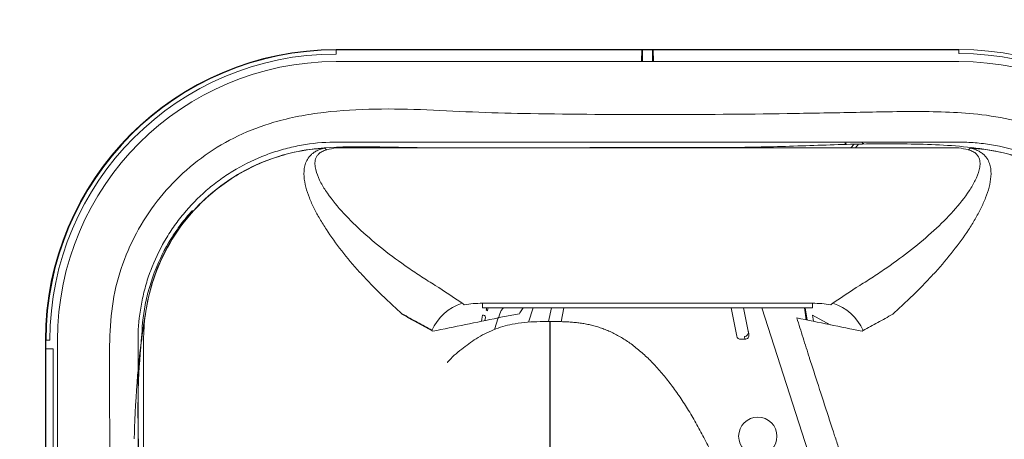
# Paper-space layout '_Front' of a CAD drawing. Header units: millimetres. Extents: x -1506 to 1507, y 5 to 2555.
# Tile 13 of 55: x -1015 to -895, y 916 to 967. Entities that reach past the tile are written whole.
import ezdxf

# ---------------------------------------------------------------- set-up
doc = ezdxf.new("R2010")
doc.units = ezdxf.units.MM

psp = doc.layouts.new('_Front')

# ---------------------------------------------------------------- linework, layer by layer
at = {"color": 144, "linetype": 'Continuous', "lineweight": 18}
for p, q in [((-976.07, 963.61), (-900.07, 963.61)), ((-976.07, 963.56), (-976.07, 963.06)), ((-900.07, 963.56), (-976.07, 963.56)), ((-938.8, 962.13), (-938.76, 963.56)), ((-938.67, 963.56), (-938.67, 962.13)), ((-937.46, 962.13), (-937.46, 963.56)), ((-937.37, 963.56), (-937.33, 962.13)), ((-900.07, 963.11), (-900.07, 963.61)), ((-900.07, 962.13), (-976.07, 962.13)), ((-912.83, 952.05), (-913.23, 951.62)), ((-912.69, 951.62), (-912.3, 952.05)), ((-976.07, 951.62), (-900.07, 951.62)), ((-958.2, 932.62), (-917.93, 932.62)), ((-958.2, 932.08), (-917.93, 932.08)), ((-957.66, 932.08), (-957.75, 931.8)), ((-957.61, 931.72), (-957.5, 932.08)), ((-957.61, 931.71), (-957.61, 931.72)), ((-953.63, 931.47), (-953.25, 932.08)), ((-952.6, 930.31), (-952.03, 932.08)), ((-950.14, 930.39), (-949.8, 932.08)), ((-949.8, 932.08), (-950.14, 930.39)), ((-948.28, 932.08), (-948.61, 930.37)), ((-927.17, 928.62), (-927.86, 932.08)), ((-926.33, 932.08), (-925.68, 928.81)), ((-924.1, 932.08), (-917.95, 912.88)), ((-918.68, 930.61), (-918.91, 932.08)), ((-918.81, 932.08), (-918.57, 930.58)), ((-958.2, 931.16), (-958.33, 930.42)), ((-957.92, 930.51), (-957.85, 930.9)), ((-956.74, 929.42), (-956.3, 930.84)), ((-953.69, 931.32), (-956.23, 930.87)), ((-917.8, 930.42), (-917.93, 931.16)), ((-917.93, 931.16), (-915.77, 930.01)), ((-925.68, 928.81), (-925.75, 929.16)), ((-1011.56, 748.12), (-1011.56, 928.12)), ((-1011, 928.12), (-1011.5, 928.12)), ((-1011.5, 928.12), (-1011.5, 748.12)), ((-1010.07, 928.12), (-1010.07, 748.12)), ((-999.57, 755.12), (-999.57, 928.12)), ((-926.17, 928.22), (-926.68, 928.22)), ((-926.24, 928.58), (-926.17, 928.22)), ((-1010.62, 927.04), (-1011.5, 927.04)), ((-1010.62, 748.74), (-1010.62, 927.04))]:
    psp.add_line(p, q, dxfattribs=at)
at = {"color": 144, "linetype": 'Continuous', "lineweight": 18, "flags": 128}
for points in [[(-958.2, 932.08), (-958.2, 932.08), (-958.2, 932.1), (-958.2, 932.14), (-958.2, 932.22), (-958.2, 932.32), (-958.2, 932.46), (-958.2, 932.62)], [(-917.93, 932.08), (-917.93, 932.08), (-917.93, 932.1), (-917.93, 932.14), (-917.93, 932.22), (-917.93, 932.32), (-917.93, 932.46), (-917.93, 932.62)]]:
    psp.add_lwpolyline(points, dxfattribs=at)
at = {"color": 144, "linetype": 'Continuous', "lineweight": 18}
psp.add_circle((-924.6, 916.38), 2.34, dxfattribs=at)
for centre, radius, start, end in [((-976.07, 928.12), 35.49, 90, 180), ((-976.07, 928.12), 34.94, 90, 180), ((-900.07, 928.12), 35.49, 0, 90), ((-900.07, 928.12), 34.99, 0, 90), ((-976.07, 928.12), 34.01, 90, 180), ((-900.07, 928.12), 34.01, 0, 90), ((-978.73, 949.64), 2.29, 48.579, 57.6059), ((-897.4, 949.64), 2.29, 122.3941, 131.421), ((-958.81, 926.84), 6.1, 108.041, 156.2374), ((-957.79, 931.57), 0.232, 39.4858, 80.2148), ((-917.32, 926.84), 6.1, 23.7576, 71.9557), ((-958.1, 930.94), 0.25, 350.7052, 113.7355), ((-955.73, 935.27), 4.46, 262.6967, 263.5157), ((-956.74, 933.68), 2.85, 278.961, 280.328), ((-926.24, 929.07), 0.496, 269.6567, 10.4811), ((-926.68, 928.72), 0.498, 191.5779, 270.2818), ((-926.17, 928.72), 0.494, 269.4364, 10.7013)]:
    psp.add_arc(centre, radius, start, end, dxfattribs=at)
at = {"color": 7, "linetype": 'Continuous', "lineweight": 25}
psp.add_arc((-976.07, 928.12), 35.44, 90, 180, dxfattribs=at)
for points, knots in [([(-967.25, 706.97), (-967.28, 705.1), (-967.32, 701.57), (-967.67, 696.3), (-968.13, 691.53), (-968.65, 687.3), (-969.17, 683.68), (-969.64, 680.74), (-970.05, 678.4), (-970.41, 676.4), (-970.8, 674.41), (-971.23, 672.22), (-971.9, 669.04), (-972.89, 664.64), (-974.32, 658.84), (-976.08, 652.25), (-978.23, 644.86), (-980.82, 636.63), (-984.05, 627.12), (-987.94, 616.47), (-992.43, 605.07), (-997.18, 593.75), (-1002.05, 582.77), (-1007, 572.15), (-1012.85, 560.12), (-1019.58, 546.96), (-1027.12, 532.94), (-1034.02, 520.66), (-1040.21, 510.03), (-1045.64, 500.97), (-1050.73, 492.68), (-1055.63, 484.88), (-1062.03, 474.91), (-1070.04, 462.8), (-1077.36, 452.17), (-1082.24, 445.24), (-1084.65, 441.85), (-1086.94, 438.68), (-1088.97, 435.87), (-1090.64, 433.59), (-1091.94, 431.82), (-1093.03, 430.34), (-1094.38, 428.52), (-1096.39, 425.83), (-1099.28, 421.99), (-1102.99, 417.13), (-1107.54, 411.26), (-1114.39, 402.58), (-1123.23, 391.75), (-1133.71, 379.44), (-1143.88, 367.99), (-1153.73, 357.38), (-1163.2, 347.61), (-1172.23, 338.71), (-1179.33, 332.02), (-1184.55, 327.26), (-1188.01, 324.16), (-1191.33, 321.26), (-1194.29, 318.71), (-1196.54, 316.81), (-1198.08, 315.53), (-1199.3, 314.52), (-1200.77, 313.31), (-1202.75, 311.7), (-1205.27, 309.69), (-1208.76, 306.95), (-1213.31, 303.48), (-1218.75, 299.5), (-1224.35, 295.61), (-1229.73, 292.04), (-1234.84, 288.84), (-1239.68, 285.98), (-1244.23, 283.43), (-1249.17, 280.83), (-1254.36, 278.31), (-1259.66, 275.98), (-1263.64, 274.41), (-1266.45, 273.38), (-1268.3, 272.74), (-1270.31, 272.08), (-1272.87, 271.3), (-1276.38, 270.33), (-1281.44, 269.17), (-1287.37, 268.22), (-1293.5, 267.82), (-1298.66, 267.94), (-1302.72, 268.38), (-1305.86, 268.96), (-1308.24, 269.53), (-1310.22, 270.11), (-1312.12, 270.75), (-1314.32, 271.6), (-1317.11, 272.87), (-1320.33, 274.65), (-1323.65, 276.85), (-1326.68, 279.2), (-1329.37, 281.56), (-1331.66, 283.78), (-1333.5, 285.71), (-1334.9, 287.27), (-1336.07, 288.63), (-1337.22, 290.02), (-1338.39, 291.48), (-1340.32, 294.01), (-1343.02, 297.83), (-1346.45, 303.23), (-1349.98, 309.41), (-1353.57, 316.42), (-1357.2, 324.32), (-1360.83, 333.14), (-1364.43, 342.89), (-1368.5, 355.18), (-1372.78, 370.01), (-1377.08, 387.33), (-1380.92, 405.33), (-1384.35, 423.86), (-1387.7, 444.8), (-1390.86, 468.07), (-1393.73, 493.57), (-1396.16, 519.73), (-1398.16, 546.35), (-1399.78, 573.23), (-1401.01, 599.57), (-1401.92, 625.2), (-1402.62, 652.7), (-1403.09, 682.73), (-1403.25, 715.99), (-1403.08, 750.49), (-1402.6, 786.21), (-1401.79, 823.11), (-1400.66, 861.17), (-1399.25, 899.66), (-1397.56, 938.52), (-1395.63, 977.67), (-1393.44, 1017.71), (-1390.98, 1058.58), (-1388.27, 1100.25), (-1385.14, 1145.24), (-1381.55, 1193.56), (-1377.47, 1245.22), (-1373.1, 1297.61), (-1368.44, 1350.96), (-1363.5, 1405.15), (-1358.29, 1460.26), (-1352.84, 1516.09), (-1347.16, 1572.75), (-1341.25, 1630.14), (-1335.17, 1687.98), (-1329.5, 1741.01), (-1324.32, 1789), (-1319.66, 1831.77), (-1315.03, 1874.13), (-1310.45, 1915.91), (-1305.97, 1956.92), (-1302.08, 1992.77), (-1298.77, 2023.5), (-1296.03, 2049.24), (-1293.4, 2074.31), (-1290.89, 2098.63), (-1288.52, 2122.12), (-1286.31, 2144.71), (-1284.41, 2164.92), (-1282.8, 2182.81), (-1281.45, 2198.5), (-1280.25, 2213.43), (-1279.18, 2227.57), (-1278.3, 2240.24), (-1277.58, 2251.53), (-1276.98, 2261.59), (-1276.52, 2270.26), (-1276.16, 2277.63), (-1275.88, 2283.87), (-1275.66, 2289.67), (-1275.49, 2294.99), (-1275.38, 2299.8), (-1275.31, 2304.09), (-1275.3, 2307.75), (-1275.31, 2310.07), (-1275.34, 2311.03), (-1275.35, 2311.14)], [0, 0, 0, 0, 0.002986, 0.005645, 0.007983, 0.009999, 0.011693, 0.013062, 0.014054, 0.014865, 0.015744, 0.0167, 0.017732, 0.0199, 0.022354, 0.025101, 0.028151, 0.031515, 0.035206, 0.039743, 0.044418, 0.048978, 0.053412, 0.057709, 0.061861, 0.068064, 0.073845, 0.079175, 0.083357, 0.087179, 0.090631, 0.093909, 0.097161, 0.103467, 0.10965, 0.111174, 0.11269, 0.114166, 0.115432, 0.116461, 0.117254, 0.117814, 0.118469, 0.11973, 0.121477, 0.123707, 0.126418, 0.129602, 0.135819, 0.14175, 0.147387, 0.152727, 0.157767, 0.162491, 0.166858, 0.168665, 0.170404, 0.172078, 0.173617, 0.174808, 0.175395, 0.175884, 0.176587, 0.177552, 0.178773, 0.180243, 0.182588, 0.185291, 0.187925, 0.190396, 0.192711, 0.194874, 0.196892, 0.19877, 0.201362, 0.203637, 0.205568, 0.206411, 0.207178, 0.207889, 0.208917, 0.210385, 0.212253, 0.215186, 0.217683, 0.219798, 0.22158, 0.222786, 0.223806, 0.22465, 0.225367, 0.226299, 0.227524, 0.229063, 0.23074, 0.232255, 0.233592, 0.234935, 0.235961, 0.23667, 0.237329, 0.238011, 0.238718, 0.23945, 0.241602, 0.243971, 0.246605, 0.249503, 0.252684, 0.25617, 0.25998, 0.264066, 0.270324, 0.276816, 0.283501, 0.290342, 0.297301, 0.306536, 0.31584, 0.325145, 0.335043, 0.344799, 0.354348, 0.363633, 0.372608, 0.384171, 0.39619, 0.408657, 0.421564, 0.434903, 0.448661, 0.462826, 0.476651, 0.490816, 0.505307, 0.520107, 0.535197, 0.55056, 0.568985, 0.58772, 0.606726, 0.625959, 0.64577, 0.665719, 0.685976, 0.706593, 0.727488, 0.748568, 0.769727, 0.785418, 0.801037, 0.816527, 0.83183, 0.846881, 0.861615, 0.871325, 0.880838, 0.890131, 0.899183, 0.907971, 0.916473, 0.924669, 0.930956, 0.937027, 0.942874, 0.948506, 0.953961, 0.958467, 0.962976, 0.96752, 0.970981, 0.974516, 0.978158, 0.981945, 0.985921, 0.990133, 0.994624, 0.999378, 1, 1, 1, 1]), ([(-964.39, 929.29), (-964.97, 929.62), (-965.57, 929.93), (-966.78, 930.6), (-967.39, 930.94), (-968, 931.3)], [0, 0, 0, 0, 0.5, 0.5, 1, 1, 1, 1]), ([(-950, 930.39), (-950, 929.75), (-950, 928.48), (-950, 925.49), (-950, 921.98), (-950, 918.01), (-950, 913.7), (-950, 908.28), (-950, 901.6), (-950, 894.03), (-950, 888.73), (-950, 886.36)], [0, 0, 0, 0, 0.09916, 0.19841, 0.297327, 0.395511, 0.492953, 0.589194, 0.737179, 0.882297, 1, 1, 1, 1])]:
    psp.add_open_spline(points, degree=3, knots=knots, dxfattribs=at)
at = {"color": 144, "linetype": 'Continuous', "lineweight": 18}
for points, knots in [([(-930.7, 722.11), (-927.94, 722.07), (-922.28, 721.98), (-913.75, 721.62), (-905.1, 721.6), (-897.79, 721.99), (-891.91, 723.18), (-887.55, 724.97), (-883.53, 727.49), (-879.96, 730.69), (-876.98, 734.48), (-874.69, 738.73), (-873.11, 743.3), (-871.83, 752.54), (-871.62, 766.36), (-871.64, 784.67), (-872.2, 802.99), (-872.55, 833.56), (-872.61, 861.7), (-872.26, 887.41), (-871.82, 898.43), (-871.5, 909.46), (-871.66, 920.47), (-872.14, 929.36), (-873.4, 936.04), (-875.13, 940.4), (-877.54, 944.41), (-880.59, 947.96), (-884.21, 950.94), (-888.26, 953.29), (-892.65, 954.92), (-898.33, 955.92), (-905.18, 956.1), (-913.09, 955.92), (-928.81, 955.64), (-944, 955.6), (-958.66, 955.91), (-964.98, 956.27), (-971.29, 956.42), (-977.56, 956.07), (-983.21, 955.02), (-988.08, 953.18), (-992.13, 950.81), (-995.7, 947.79), (-998.73, 944.22), (-1001.1, 940.18), (-1002.81, 935.78), (-1003.64, 931.07), (-1003.78, 926.26), (-1003.62, 910.72), (-1003.76, 884.44), (-1003.8, 841.91), (-1003.42, 808.43), (-1003.92, 783.98), (-1004.48, 774.13), (-1004.85, 764.28), (-1004.6, 754.46), (-1003.71, 746.38), (-1002.04, 740.18), (-1000.03, 735.92), (-997.37, 732.08), (-994.15, 728.74), (-990.4, 726), (-985.86, 723.72), (-980.55, 722.21), (-974.84, 721.47), (-971.06, 721.44), (-969.27, 721.43)], [0, 0, 0, 0, 0.01288, 0.026346, 0.039777, 0.05318, 0.060389, 0.067598, 0.074997, 0.082397, 0.089864, 0.097331, 0.104793, 0.112255, 0.140675, 0.169121, 0.197596, 0.226056, 0.311565, 0.328689, 0.34584, 0.362976, 0.38007, 0.397146, 0.404385, 0.411625, 0.418867, 0.426108, 0.433348, 0.440588, 0.447827, 0.455067, 0.467346, 0.479653, 0.491961, 0.540617, 0.550414, 0.560274, 0.570094, 0.579813, 0.589493, 0.596735, 0.603978, 0.611217, 0.618456, 0.625695, 0.632935, 0.640351, 0.64783, 0.655316, 0.712781, 0.770246, 0.853501, 0.868798, 0.884151, 0.899472, 0.914701, 0.929892, 0.937212, 0.944532, 0.951707, 0.958881, 0.966061, 0.973241, 0.982429, 0.991642, 1, 1, 1, 1]), ([(-1000.72, 916.08), (-1000.71, 916.23), (-1000.58, 921.26), (-1000.09, 927.61), (-998.69, 935.02), (-997.19, 938.71), (-995.11, 942.11), (-992.5, 945.11), (-989.41, 947.62), (-985.95, 949.59), (-982.2, 950.94), (-977.59, 951.75), (-972.23, 951.75), (-958.83, 951.48), (-944.3, 951.7), (-929.14, 951.6), (-920.72, 951.77), (-912.81, 952.1), (-904.9, 952.12), (-898.31, 951.77), (-893.12, 950.72), (-889.43, 949.22), (-886.04, 947.13), (-883.04, 944.51), (-880.53, 941.42), (-878.58, 937.95), (-877.22, 934.2), (-876.28, 928.33), (-876.15, 920.42), (-876.38, 910.57), (-877.17, 864.55), (-877.24, 818.5), (-876.36, 772.44), (-876.1, 762.54), (-876.26, 754.67), (-877.25, 748.96), (-878.56, 745.45), (-880.43, 742.21), (-882.82, 739.33), (-885.66, 736.89), (-888.86, 734.96), (-892.35, 733.6), (-896.87, 732.69), (-902.37, 732.65), (-911.88, 732.9), (-919.28, 732.84), (-924.57, 732.8)], [0, 0, 0, 0, 0.001147, 0.038112, 0.048125, 0.058139, 0.068153, 0.078168, 0.08818, 0.098193, 0.108205, 0.118218, 0.133481, 0.148772, 0.219817, 0.243624, 0.263632, 0.283667, 0.303649, 0.323586, 0.333598, 0.343611, 0.353627, 0.363643, 0.373657, 0.383671, 0.393685, 0.403699, 0.428579, 0.453508, 0.478438, 0.777459, 0.802522, 0.827583, 0.852581, 0.861997, 0.871412, 0.880817, 0.890221, 0.899626, 0.909031, 0.918441, 0.927851, 0.943873, 0.95994, 1, 1, 1, 1]), ([(-1000.25, 750.32), (-1000.25, 791.84), (-1000.25, 833.36), (-1000.25, 885.25), (-1000.25, 900.82), (-1000.25, 917.69), (-1000.25, 924.82), (-1000.25, 926.77), (-1000.25, 927.74), (-1000.25, 928.07), (-1000.25, 928.72), (-1000.24, 929.04), (-1000.15, 930.66), (-999.98, 931.96), (-999.63, 933.58), (-999.55, 933.9), (-999.38, 934.55), (-999.29, 934.87), (-999, 935.84), (-998.77, 936.47), (-998.03, 938.32), (-997.44, 939.51), (-996.4, 941.23), (-996.03, 941.79), (-995.24, 942.88), (-994.82, 943.4), (-993.52, 944.91), (-992.57, 945.85), (-991.03, 947.13), (-990.5, 947.54), (-989.4, 948.31), (-988.83, 948.67), (-987.11, 949.68), (-985.91, 950.25), (-984.04, 950.96), (-983.4, 951.17), (-982.11, 951.55), (-981.45, 951.7), (-979.49, 952.1), (-978.17, 952.25), (-976.51, 952.3), (-976.17, 952.3), (-975.5, 952.3), (-974.5, 952.3), (-962.79, 952.3), (-940.72, 952.3), (-916.63, 952.3), (-903.26, 952.3), (-900.25, 952.3), (-899.91, 952.31), (-899.24, 952.29), (-898.91, 952.28), (-897.9, 952.22), (-897.23, 952.15), (-895.25, 951.86), (-893.96, 951.56), (-892.06, 950.95), (-891.44, 950.72), (-890.2, 950.21), (-889.59, 949.93), (-887.81, 949.01), (-886.68, 948.31), (-885.09, 947.12), (-884.57, 946.7), (-883.57, 945.82), (-883.08, 945.35), (-881.69, 943.9), (-880.86, 942.87), (-879.73, 941.23), (-879.38, 940.67), (-878.72, 939.51), (-878.41, 938.91), (-877.57, 937.09), (-877.11, 935.84), (-876.58, 933.93), (-876.43, 933.28), (-876.18, 931.97), (-876.08, 931.31), (-875.94, 929.97), (-875.9, 929.3), (-875.88, 928.3), (-875.88, 927.97), (-875.88, 927.3), (-875.88, 921.62), (-875.88, 905.26), (-875.88, 867.86), (-875.88, 825.12), (-875.88, 787.72), (-875.88, 769.02), (-875.88, 759.67), (-875.88, 755), (-875.88, 752.66), (-875.88, 751.49), (-875.88, 750.91), (-875.88, 750.62), (-875.88, 750.49), (-875.88, 750.41), (-875.88, 750.37), (-875.88, 750.32)], [0, 0, 0, 0, 0.25, 0.25, 0.3125, 0.34375, 0.351563, 0.355469, 0.355469, 0.357422, 0.357422, 0.359375, 0.359375, 0.367188, 0.367188, 0.369141, 0.369141, 0.371094, 0.371094, 0.375, 0.375, 0.382813, 0.382813, 0.386719, 0.386719, 0.390625, 0.390625, 0.398438, 0.398438, 0.402344, 0.402344, 0.40625, 0.40625, 0.414063, 0.414063, 0.417969, 0.417969, 0.421875, 0.421875, 0.429688, 0.429688, 0.431641, 0.431641, 0.433594, 0.4375, 0.5, 0.5625, 0.578125, 0.578125, 0.580078, 0.580078, 0.582031, 0.582031, 0.585938, 0.585938, 0.59375, 0.59375, 0.597656, 0.597656, 0.601563, 0.601563, 0.609375, 0.609375, 0.613281, 0.613281, 0.617188, 0.617188, 0.625, 0.625, 0.628906, 0.628906, 0.632813, 0.632813, 0.640625, 0.640625, 0.644531, 0.644531, 0.648438, 0.648438, 0.652344, 0.652344, 0.654297, 0.654297, 0.65625, 0.6875, 0.75, 0.875, 0.9375, 0.96875, 0.984375, 0.992188, 0.996094, 0.998047, 0.999023, 0.999512, 0.999756, 0.999756, 1, 1, 1, 1]), ([(-913.94, 952.13), (-913.95, 952.16), (-913.96, 952.18), (-913.96, 952.21), (-913.97, 952.21)], [0, 0, 0, 0, 0.8362628, 1, 1, 1, 1]), ([(-999.57, 928.12), (-999.57, 929.11), (-999.44, 931.19), (-998.74, 934.66), (-997.32, 938.44), (-994.93, 942.42), (-991.92, 945.64), (-988.92, 947.86), (-986.45, 949.26), (-983.83, 950.36), (-980.79, 951.22), (-978.69, 951.5), (-977.51, 951.57)], [0.10149677, 0.10149677, 0.10149677, 0.10149677, 0.11109677, 0.12069677, 0.13029677, 0.13989677, 0.14949677, 0.15429677, 0.15909677, 0.16389677, 0.16869677, 0.1755, 0.1755, 0.1755, 0.1755]), ([(-968, 931.3), (-968.48, 931.73), (-968.94, 932.17), (-969.86, 933.02), (-970.3, 933.44), (-971.18, 934.3), (-971.6, 934.72), (-972.43, 935.58), (-972.83, 936.01), (-973.99, 937.3), (-974.72, 938.16), (-976.07, 939.89), (-976.7, 940.75), (-977.54, 942.05), (-977.81, 942.48), (-978.31, 943.35), (-978.55, 943.78), (-978.97, 944.64), (-979.17, 945.08), (-979.51, 945.94), (-979.66, 946.38), (-979.88, 947.25), (-979.96, 947.68), (-980.02, 948.55), (-980, 948.98), (-979.84, 949.62), (-979.77, 949.83), (-979.56, 950.25), (-979.42, 950.45), (-979.15, 950.74), (-979.05, 950.84), (-978.82, 951.02), (-978.69, 951.1), (-978.4, 951.27), (-978.24, 951.34), (-977.89, 951.47), (-977.7, 951.53), (-977.51, 951.57)], [0, 0, 0, 0, 0.0625, 0.0625, 0.125, 0.125, 0.1875, 0.1875, 0.25, 0.25, 0.375, 0.375, 0.5, 0.5, 0.5625, 0.5625, 0.625, 0.625, 0.6875, 0.6875, 0.75, 0.75, 0.8125, 0.8125, 0.875, 0.875, 0.90625, 0.90625, 0.9375, 0.9375, 0.953125, 0.953125, 0.96875, 0.96875, 0.984375, 0.984375, 1, 1, 1, 1]), ([(-977.22, 951.36), (-977.33, 951.33), (-977.43, 951.3), (-977.62, 951.23), (-977.71, 951.2), (-977.87, 951.11), (-977.94, 951.07), (-978.07, 950.98), (-978.13, 950.93), (-978.29, 950.78), (-978.37, 950.68), (-978.49, 950.46), (-978.54, 950.36), (-978.64, 950.03), (-978.66, 949.81), (-978.65, 949.37), (-978.62, 949.16), (-978.46, 948.5), (-978.29, 948.07), (-977.88, 947.22), (-977.63, 946.8), (-976.8, 945.54), (-976.14, 944.71), (-974.69, 943.09), (-973.89, 942.3), (-971.33, 939.94), (-969.39, 938.43), (-966.75, 936.59), (-966.21, 936.23), (-965.38, 935.69), (-965.1, 935.51), (-964.54, 935.16), (-964.26, 934.98), (-962.84, 934.09), (-961.74, 933.37), (-960.7, 932.63)], [0, 0, 0, 0, 0.007813, 0.007813, 0.015625, 0.015625, 0.023438, 0.023438, 0.03125, 0.03125, 0.046875, 0.046875, 0.0625, 0.0625, 0.09375, 0.09375, 0.125, 0.125, 0.1875, 0.1875, 0.25, 0.25, 0.375, 0.375, 0.5, 0.5, 0.75, 0.75, 0.8125, 0.8125, 0.84375, 0.84375, 0.875, 0.875, 1, 1, 1, 1]), ([(-915.43, 932.63), (-914.39, 933.37), (-913.28, 934.09), (-911.87, 934.98), (-911.58, 935.16), (-911.02, 935.51), (-910.74, 935.69), (-909.92, 936.23), (-909.38, 936.6), (-906.74, 938.43), (-904.81, 939.94), (-902.25, 942.29), (-901.45, 943.09), (-900, 944.71), (-899.34, 945.53), (-898.51, 946.78), (-898.26, 947.21), (-897.84, 948.06), (-897.67, 948.49), (-897.52, 949.14), (-897.48, 949.36), (-897.47, 949.8), (-897.49, 950.02), (-897.59, 950.35), (-897.63, 950.46), (-897.76, 950.67), (-897.84, 950.78), (-898.05, 950.98), (-898.18, 951.07), (-898.5, 951.24), (-898.7, 951.31), (-898.91, 951.36)], [0, 0, 0, 0, 0.125, 0.125, 0.15625, 0.15625, 0.1875, 0.1875, 0.25, 0.25, 0.5, 0.5, 0.625, 0.625, 0.75, 0.75, 0.8125, 0.8125, 0.875, 0.875, 0.90625, 0.90625, 0.9375, 0.9375, 0.953125, 0.953125, 0.96875, 0.96875, 0.984375, 0.984375, 1, 1, 1, 1]), ([(-898.63, 951.57), (-898.42, 951.53), (-898.23, 951.47), (-897.89, 951.34), (-897.73, 951.26), (-897.44, 951.1), (-897.31, 951.01), (-897.07, 950.83), (-896.97, 950.73), (-896.7, 950.44), (-896.56, 950.24), (-896.35, 949.82), (-896.28, 949.6), (-896.13, 948.96), (-896.11, 948.53), (-896.18, 947.66), (-896.26, 947.23), (-896.48, 946.36), (-896.63, 945.92), (-896.97, 945.06), (-897.17, 944.62), (-897.6, 943.76), (-897.83, 943.33), (-898.33, 942.47), (-898.6, 942.03), (-899.45, 940.73), (-900.08, 939.87), (-901.42, 938.15), (-902.15, 937.29), (-903.31, 936.01), (-903.71, 935.58), (-904.53, 934.72), (-904.96, 934.3), (-905.83, 933.44), (-906.27, 933.02), (-906.96, 932.38), (-907.19, 932.17), (-907.54, 931.84), (-907.66, 931.73), (-907.84, 931.57), (-907.89, 931.52), (-908.01, 931.41), (-908.07, 931.36), (-908.13, 931.3)], [0, 0, 0, 0, 0.015625, 0.015625, 0.03125, 0.03125, 0.046875, 0.046875, 0.0625, 0.0625, 0.09375, 0.09375, 0.125, 0.125, 0.1875, 0.1875, 0.25, 0.25, 0.3125, 0.3125, 0.375, 0.375, 0.4375, 0.4375, 0.5, 0.5, 0.625, 0.625, 0.75, 0.75, 0.8125, 0.8125, 0.875, 0.875, 0.9375, 0.9375, 0.96875, 0.96875, 0.984375, 0.984375, 0.992187, 0.992187, 1, 1, 1, 1]), ([(-876.57, 928.12), (-876.57, 929.11), (-876.69, 931.19), (-877.39, 934.66), (-878.81, 938.44), (-881.2, 942.42), (-884.21, 945.64), (-887.21, 947.86), (-889.68, 949.26), (-892.3, 950.36), (-895.34, 951.22), (-897.44, 951.5), (-898.63, 951.57)], [0.10149677, 0.10149677, 0.10149677, 0.10149677, 0.11109677, 0.12069677, 0.13029677, 0.13989677, 0.14949677, 0.15429677, 0.15909677, 0.16389677, 0.16869677, 0.1755, 0.1755, 0.1755, 0.1755]), ([(-993.62, 943.95), (-994.11, 943.41), (-994.58, 942.85), (-995.45, 941.68), (-995.86, 941.08), (-997, 939.24), (-997.64, 937.96), (-998.43, 935.94), (-998.66, 935.25), (-999.07, 933.85), (-999.24, 933.14), (-999.65, 931.02), (-999.79, 929.58), (-999.8, 928.12)], [0, 0, 0, 0, 0.125, 0.125, 0.25, 0.25, 0.5, 0.5, 0.625, 0.625, 0.75, 0.75, 1, 1, 1, 1]), ([(-960.44, 932.44), (-960.08, 932.51), (-959.71, 932.55), (-958.96, 932.6), (-958.58, 932.62), (-958.2, 932.62)], [0, 0, 0, 0, 0.5, 0.5, 1, 1, 1, 1]), ([(-955.65, 932.08), (-955.75, 931.97), (-956.03, 931.66), (-956.15, 931.19), (-956.23, 930.87)], [0, 0, 0, 0, 0.339866, 1, 1, 1, 1]), ([(-917.93, 932.62), (-917.55, 932.62), (-917.17, 932.6), (-916.42, 932.55), (-916.05, 932.51), (-915.7, 932.44)], [0, 0, 0, 0, 0.5, 0.5, 1, 1, 1, 1]), ([(-950, 930.39), (-950.52, 930.39), (-951.55, 930.39), (-953.09, 930.31), (-954.87, 930.05), (-956.89, 929.45), (-958.96, 928.39), (-960.8, 927), (-962, 926.02), (-962.5, 925.39), (-962.51, 925.38)], [0, 0, 0, 0, 0.111523, 0.220502, 0.330035, 0.498209, 0.66994, 0.826745, 0.996692, 1, 1, 1, 1]), ([(-925.68, 902.81), (-925.79, 903.15), (-926.02, 903.83), (-926.37, 904.85), (-926.73, 905.87), (-927.1, 906.89), (-927.49, 907.9), (-927.88, 908.92), (-928.29, 909.92), (-928.7, 910.92), (-929.13, 911.91), (-929.57, 912.89), (-930.01, 913.86), (-930.47, 914.81), (-930.94, 915.75), (-931.42, 916.67), (-931.91, 917.57), (-932.41, 918.45), (-932.91, 919.31), (-933.43, 920.14), (-933.96, 920.95), (-934.49, 921.73), (-935.03, 922.48), (-935.58, 923.2), (-936.14, 923.89), (-936.71, 924.55), (-937.28, 925.17), (-937.85, 925.76), (-938.43, 926.32), (-939.02, 926.83), (-939.61, 927.32), (-940.2, 927.76), (-940.8, 928.16), (-941.4, 928.53), (-942.01, 928.87), (-942.61, 929.16), (-943.22, 929.42), (-943.83, 929.64), (-944.44, 929.83), (-945.05, 929.99), (-945.66, 930.11), (-946.28, 930.21), (-946.89, 930.28), (-947.51, 930.33), (-948.12, 930.37), (-948.75, 930.38), (-949.37, 930.39), (-949.79, 930.39), (-950, 930.39)], [0, 0, 0, 0, 0.027203, 0.054546, 0.081994, 0.109514, 0.13707, 0.164626, 0.192146, 0.219595, 0.246936, 0.274133, 0.30115, 0.327952, 0.354503, 0.38077, 0.406718, 0.432316, 0.457534, 0.48234, 0.50671, 0.530616, 0.554038, 0.576956, 0.599352, 0.621215, 0.642537, 0.663312, 0.683541, 0.70323, 0.72239, 0.741038, 0.759195, 0.77689, 0.794157, 0.811033, 0.827561, 0.843789, 0.859764, 0.875538, 0.891159, 0.906676, 0.922137, 0.937583, 0.953056, 0.968592, 0.984228, 1, 1, 1, 1]), ([(-919.83, 930.84), (-919.58, 930.03), (-919.33, 929.22), (-918.82, 927.6), (-918.56, 926.79), (-918.31, 925.98)], [0, 0, 0, 0, 0.5, 0.5, 1, 1, 1, 1]), ([(-908.13, 931.3), (-908.74, 930.94), (-909.35, 930.6), (-910.56, 929.93), (-911.16, 929.62), (-911.74, 929.29)], [0, 0, 0, 0, 0.5, 0.5, 1, 1, 1, 1]), ([(-999.71, 929.64), (-999.9, 927.51), (-1000.34, 922.76), (-1000.22, 915.34), (-999.92, 907.43), (-999.56, 887.35), (-999.68, 869.93), (-999.79, 855.14)], [0, 0, 0, 0, 0.08579, 0.191954, 0.298384, 0.404677, 1, 1, 1, 1]), ([(-918.31, 925.98), (-918.3, 925.95), (-918.29, 925.92), (-918.28, 925.88), (-918.07, 925.25), (-917.87, 924.62), (-917.66, 923.99), (-916.85, 921.47), (-916.03, 918.96), (-915.22, 916.44), (-915.05, 915.94), (-914.89, 915.44), (-914.73, 914.93), (-914.02, 912.76), (-913.32, 910.58), (-912.61, 908.41), (-912.45, 907.92), (-912.29, 907.43), (-912.13, 906.93)], [-0.00010792, -0.00010792, -0.00010792, -0.00010792, 0, 0, 0, 0.00201151, 0.00201151, 0.00201151, 0.0100599, 0.0100599, 0.0100599, 0.0116582, 0.0116582, 0.0116582, 0.01860851, 0.01860851, 0.01860851, 0.02017622, 0.02017622, 0.02017622, 0.02017622])]:
    psp.add_open_spline(points, degree=3, knots=knots, dxfattribs=at)
for points in [[(-913.94, 952.13), (-913.88, 952.13), (-913.81, 952.15), (-913.76, 952.19)], [(-911.85, 952.19), (-911.84, 952.21), (-911.84, 952.23), (-911.83, 952.25)], [(-911.85, 952.19), (-911.8, 952.15), (-911.74, 952.13), (-911.67, 952.13)], [(-977.22, 951.36), (-976.84, 951.45), (-976.45, 951.53), (-976.07, 951.62)], [(-898.91, 951.36), (-899.3, 951.45), (-899.68, 951.53), (-900.07, 951.62)], [(-960.7, 932.63), (-960.61, 932.57), (-960.52, 932.5), (-960.44, 932.44)], [(-953.69, 931.32), (-953.67, 931.37), (-953.65, 931.42), (-953.63, 931.47)], [(-915.7, 932.44), (-915.61, 932.51), (-915.52, 932.57), (-915.43, 932.63)], [(-956.3, 930.84), (-958.96, 930.27), (-961.61, 929.74), (-964.27, 929.22)], [(-956.3, 930.84), (-956.3, 930.85), (-956.3, 930.86), (-956.29, 930.86)], [(-956.23, 930.87), (-956.23, 930.86), (-956.23, 930.85), (-956.24, 930.84)], [(-911.87, 929.22), (-914.52, 929.74), (-917.17, 930.27), (-919.83, 930.84)], [(-964.27, 929.22), (-964.31, 929.24), (-964.35, 929.27), (-964.39, 929.29)], [(-911.74, 929.29), (-911.78, 929.27), (-911.82, 929.25), (-911.87, 929.22)]]:
    psp.add_open_spline(points, degree=3, dxfattribs=at)

doc.saveas('drawing.dxf')
